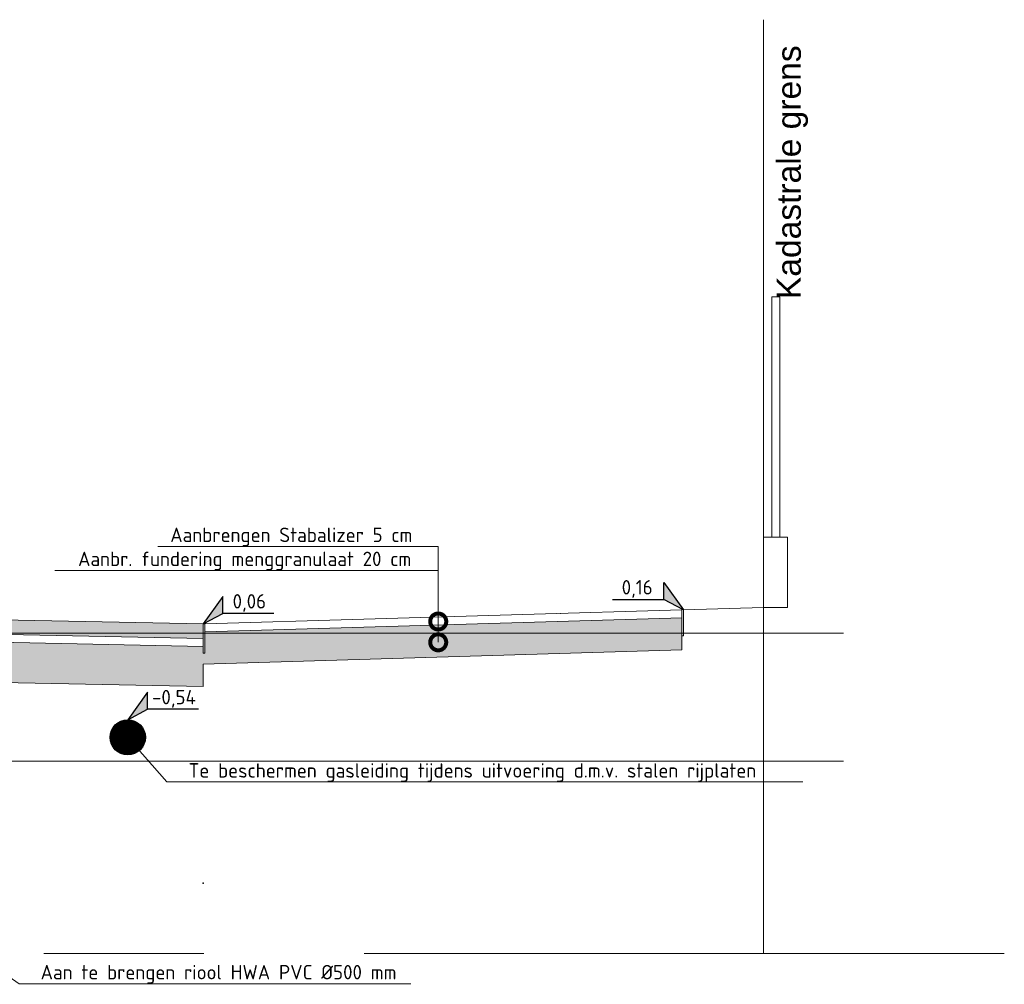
# Model space of a CAD drawing. Header units: metres. Extents: x 92403 to 95147, y 464428 to 465602.
# Tile 15 of 256: x 92439.06 to 92445.21, y 464968.42 to 464974.44. Entities that reach past the tile are written whole.
import ezdxf
from ezdxf import colors
from ezdxf.entities.mleader import LeaderData, LeaderLine
from ezdxf.enums import TextEntityAlignment as Align
from ezdxf.math import Vec2, Vec3

# ---------------------------------------------------------------- set-up
doc = ezdxf.new("R2010")
doc.units = ezdxf.units.M
for name, pattern in [('AL-NAP_LIJN', [15.25, 12, -1.5, 0.25, -1.5]), ('DASHED2', [0.375, 0.25, -0.125]), ('XX-AFBREEK', [7, 4, -1, 1, -1]), ('XX-PROJECTGRENS', [18, 12, -3, 0, -3])]:
    doc.linetypes.add(name, pattern=pattern)
doc.layers.get('0').update_dxf_attribs({"linetype": 'CONTINUOUS'})
for name, color, linetype, lineweight in [('00_VULLING', 255, 'CONTINUOUS', 5), ('B-RO-OG-BEBOUWING_MOLEN-G', 7, 'CONTINUOUS', 18), ('B-WE-VH-VERHARDING_FUNDERING-A-50', 252, 'CONTINUOUS', 18), ('N-WE-GR-GRAS-A', 62, 'CONTINUOUS', 18), ('N-WE-VH-VERHARDING_FUNDERING-A-50', 252, 'CONTINUOUS', 18), ('X-XX-AL-AFBREEKLIJN-G', 7, 'XX-AFBREEK', 18), ('X-XX-AL-DETAIL1-T18', 7, 'CONTINUOUS', 18), ('X-XX-AL-HOOGTELABEL-S', 7, 'CONTINUOUS', 25), ('X-XX-AL-NAP-G', 7, 'AL-NAP_LIJN', 18), ('X-XX-AL-RMB - profiel', 7, 'CONTINUOUS', 9)]:
    doc.layers.add(name, color=color, linetype=linetype, lineweight=lineweight)
doc.layers.add('N-RO-VH-VERHARDING_HALFVERHARDING_STABILIZER-A', color=7, linetype='DASHED2', lineweight=5, true_color=0xc2a07a)
doc.layers.add('N-WE-VH-VERHARDING_STRAATBAKSTEEN-DIK-ELLEBOOG-A', color=7, linetype='CONTINUOUS', lineweight=25, true_color=0xe1bfb7)
doc.styles.add('Leiden', font='isocp.shx')
doc.styles.add('NLCS-ISO', font='NLCS-ISO.ttf')
doc.styles.add('NLCS-ISO-M50-T18', font='NLCS-ISO.ttf', dxfattribs={"height": 0.09})

# ---------------------------------------------------------------- blocks, each defined once
blk = doc.blocks.new('SAL-HOOGTELABEL_02-SO')
for p, q in [((2.46, 3.44), (0, 0)), ((2.46, 1.31), (2.46, 3.44)), ((0, 0), (2.46, 1.31)), ((8.84, 1.31), (2.46, 1.31))]:
    blk.add_line(p, q)
blk.add_solid([(2.46, 3.44), (0, 0), (2.46, 1.31)])
at = {"style": 'NLCS-ISO'}
blk.add_attdef('...', text='', height=1.8, dxfattribs=at).set_placement((5.77, 2.62), align=Align.MIDDLE)
blk = doc.blocks.new('GAS')
at = {"color": 0, "linetype": 'ByBlock'}
blk.add_circle((0, -0.5), 0.5, dxfattribs=at)
at = {"layer": '00_VULLING', "color": 0, "lineweight": 0, "ltscale": 20, "const_width": 0.5, "flags": 128}
blk.add_lwpolyline([(-0.25, -0.5, 1), (0.25, -0.5, 1)], format="xyb", close=True, dxfattribs=at)
blk = doc.blocks.new('_DotSmall')
at = {"const_width": 0.5}
blk.add_lwpolyline([(-0.0625, 0, 1), (0.0625, 0, 1)], format="xyb", close=True, dxfattribs=at)

msp = doc.modelspace()

# ---------------------------------------------------------------- hatches: boundary and pattern name
at = {"layer": 'B-WE-VH-VERHARDING_FUNDERING-A-50'}
h = msp.add_hatch(dxfattribs=at)
h.set_pattern_fill('AVH-FUNDERING_GRANULAAT', color=256, scale=0.03, pattern_type=2)
h.set_pattern_definition([(0, (0.285, 0.192), (0, 0.3), [0, -0.3]), (0, (0.288, 0.087), (0, 0.3), [0, -0.3]), (0, (0.297, 0.249), (0, 0.3), [0, -0.3]), (338.1986, (0.141, 0.156), (0.900000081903, -0.29999997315), [0.0323109, -1.5832386]), (216.8699, (0.171, 0.144), (0.899999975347, 0.600000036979), [0.015, -1.485]), (130.6013, (0.159, 0.135), (1.5000001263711, -1.7999997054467), [0.0276585, -2.7382047]), (206.5651, (0.06, 0.099), (-0.299999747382, -0.30000039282), [0.0067083, -0.6641121]), (326.3099, (0.054, 0.096), (0.599999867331, -0.300000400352), [0.0108168, -1.0708488]), (108.4349, (0.063, 0.09), (-0.299999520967, 0.600000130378), [0.0094869, -0.9391965]), (225, (0.252, 0.069), (-5e-17, -0.30000009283), [0.0127278, -0.4115361]), (0, (0.243, 0.06), (0.3, 0.3), [0.018, -0.282]), (135, (0.261, 0.06), (-0.30000009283, 3e-17), [0.0127278, -0.4115361]), (251.5651, (0.216, 0.261), (0.299999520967, 0.600000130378), [0.0094869, -0.9391965]), (0, (0.213, 0.252), (0.3, 0.3), [0.015, -0.285]), (143.1301, (0.228, 0.252), (-0.899999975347, 0.600000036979), [0.015, -1.485]), (213.6901, (0.057, 0.264), (0.599999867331, 0.300000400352), [0.0108168, -1.0708488]), (341.5651, (0.048, 0.258), (-0.600000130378, 0.299999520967), [0.0189738, -0.9297096]), (126.8699, (0.066, 0.252), (0.600000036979, -0.899999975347), [0.015, -1.485]), (0, (0.144, 0.252), (0, 0.3), [0, -0.3]), (0, (0.063, 0.174), (0, 0.3), [0, -0.3]), (0, (0.147, 0.063), (0, 0.3), [0, -0.3]), (0, (0.228, 0.156), (0, 0.3), [0, -0.3]), (0, (0.141, 0.207), (0, 0.3), [0, -0.3]), (0, (0.075, 0.216), (0, 0.3), [0, -0.3]), (0, (0.102, 0.198), (0, 0.3), [0, -0.3]), (0, (0.09, 0.126), (0, 0.3), [0, -0.3]), (0, (0.018, 0.138), (0, 0.3), [0, -0.3]), (0, (0.021, 0.207), (0, 0.3), [0, -0.3]), (0, (0.012, 0.273), (0, 0.3), [0, -0.3]), (0, (0.105, 0.285), (0, 0.3), [0, -0.3]), (0, (0.171, 0.297), (0, 0.3), [0, -0.3]), (0, (0.276, 0.285), (0, 0.3), [0, -0.3]), (0, (0.204, 0.192), (0, 0.3), [0, -0.3]), (0, (0.174, 0.246), (0, 0.3), [0, -0.3]), (0, (0.198, 0.102), (0, 0.3), [0, -0.3]), (0, (0.108, 0.087), (0, 0.3), [0, -0.3]), (0, (0.198, 0.021), (0, 0.3), [0, -0.3]), (0, (0.099, 0.039), (0, 0.3), [0, -0.3]), (0, (0.003, 0.03), (0, 0.3), [0, -0.3]), (0, (0.039, 0.015), (0, 0.3), [0, -0.3]), (0, (0.042, 0.057), (0, 0.3), [0, -0.3]), (0, (0.243, 0.009), (0, 0.3), [0, -0.3]), (0, (0.279, 0.132), (0, 0.3), [0, -0.3]), (0, (0.264, 0.222), (0, 0.3), [0, -0.3]), (0, (0.126, 0.006), (0, 0.3), [0, -0.3])])
h.paths.add_polyline_path([(92440.204004, 464970.275572), (92440.204004, 464970.415253), (92443.19418, 464970.503176), (92443.19418, 464970.591975), (92443.19418, 464970.608538), (92440.213829, 464970.608538), (92440.213829, 464970.484116), (92440.204004, 464970.484116), (92440.204004, 464970.525622), (92436.734704, 464970.595008), (92433.264004, 464970.489387), (92433.264004, 464970.46095), (92433.264509, 464970.41595), (92433.069004, 464970.41595), (92432.819004, 464970.41595), (92432.764235, 464970.41595), (92432.764142, 464970.225778), (92436.735954, 464970.344933)])
h.paths.add_polyline_path([(92443.19418, 464970.608538), (92443.19418, 464970.703262), (92440.213829, 464970.615628), (92440.213829, 464970.608538)])
at = {"layer": 'N-RO-VH-VERHARDING_HALFVERHARDING_STABILIZER-A', "true_color": 0xb4aa6e, "transparency": 33554687}
h = msp.add_hatch(dxfattribs=at)
h.set_pattern_fill('AR-CONC', color=43, scale=0.005)
h.paths.add_polyline_path([(92443.19418, 464970.703262), (92443.19418, 464970.753284), (92440.213829, 464970.66565), (92440.213829, 464970.615628)])
at = {"layer": 'N-WE-VH-VERHARDING_STRAATBAKSTEEN-DIK-ELLEBOOG-A', "lineweight": 0, "ltscale": 1}
h = msp.add_hatch(color=256, dxfattribs=at)
h.dxf.hatch_style = 1
h.paths.add_polyline_path([(92436.734004, 464970.73505), (92433.264004, 464970.63095), (92433.264004, 464970.608538), (92435.518295, 464970.608538), (92436.734454, 464970.645023), (92438.558693, 464970.608538), (92440.204004, 464970.608538), (92440.204004, 464970.66565)])
h.paths.add_polyline_path([(92440.204004, 464970.575632), (92440.204004, 464970.608538), (92438.558693, 464970.608538)])

# ---------------------------------------------------------------- linework, layer by layer
msp.add_point((92440.204004, 464969.048088))
at = {"layer": 'B-RO-OG-BEBOUWING_MOLEN-G'}
msp.add_line((92440.204004, 464970.525622), (92436.734704, 464970.595008), dxfattribs=at)
at = {"layer": 'B-RO-OG-BEBOUWING_MOLEN-G', "flags": 128}
for points in [[(92440.204004, 464970.575632), (92436.734454, 464970.645023), (92433.264004, 464970.540909), (92433.264004, 464970.63095), (92436.734004, 464970.73505), (92440.204004, 464970.66565)], [(92443.204004, 464970.755355), (92443.19418, 464970.755355), (92443.19418, 464970.591975), (92443.204004, 464970.591975)], [(92440.213829, 464970.66565), (92440.204004, 464970.66565), (92440.204004, 464970.484116), (92440.213829, 464970.484116)]]:
    msp.add_lwpolyline(points, close=True, dxfattribs=at)
for points in [[(92440.213829, 464970.66565), (92443.19418, 464970.753284)], [(92440.215298, 464970.615671), (92443.195649, 464970.703305)], [(92443.19418, 464970.503176), (92440.204004, 464970.415253), (92440.204004, 464970.275572), (92436.735954, 464970.344933)]]:
    msp.add_lwpolyline(points, dxfattribs=at)
at = {"layer": 'N-WE-GR-GRAS-A', "flags": 128}
msp.add_lwpolyline([(92443.204004, 464970.753572), (92443.703934, 464970.768538)], dxfattribs=at)
at = {"layer": 'N-WE-VH-VERHARDING_FUNDERING-A-50'}
msp.add_line((92443.19418, 464970.591975), (92443.19418, 464970.503176), dxfattribs=at)
at = {"layer": 'X-XX-AL-AFBREEKLIJN-G', "color": 251, "flags": 128}
msp.add_lwpolyline([(92445.209068, 464968.608538), (92428.734004, 464968.608538)], dxfattribs=at)
at = {"layer": 'X-XX-AL-NAP-G', "color": 142, "flags": 128}
for points in [[(92444.204092, 464970.608538), (92427.632331, 464970.608538)], [(92444.204092, 464969.808538), (92427.632331, 464969.808538)]]:
    msp.add_lwpolyline(points, dxfattribs=at)
at = {"layer": 'X-XX-AL-RMB - profiel', "color": 150, "linetype": 'XX-PROJECTGRENS', "true_color": 0x0078f0, "flags": 128}
msp.add_lwpolyline([(92443.704092, 464968.608538), (92443.704092, 464974.438872)], dxfattribs=at)
at = {"layer": 'X-XX-AL-RMB - profiel', "flags": 128}
for points in [[(92443.755676, 464971.208538), (92443.755676, 464972.708538), (92443.805676, 464972.708538), (92443.805676, 464971.208538), (92443.755676, 464971.208538)], [(92443.704092, 464971.208538), (92443.854092, 464971.208538), (92443.854092, 464970.768538), (92443.704004, 464970.768538), (92443.704092, 464971.208538)]]:
    msp.add_lwpolyline(points, dxfattribs=at)

# ---------------------------------------------------------------- block references
at = {"color": 30, "lineweight": -3, "ltscale": 20, "xscale": 0.22, "yscale": 0.22, "zscale": 0.22}
msp.add_blockref('GAS', (92439.733011, 464970.067591), dxfattribs=at)
at = {"layer": 'X-XX-AL-HOOGTELABEL-S'}
ref = msp.add_blockref('SAL-HOOGTELABEL_02-SO', (92443.204004, 464970.753572), dxfattribs=dict(at, xscale=-0.05000000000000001, yscale=0.05000000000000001, zscale=0.05000000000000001))
ref.add_attrib('...', '0,16', dxfattribs={"layer": '0', "height": 0.09, "style": 'NLCS-ISO'}).set_placement((92442.915367, 464970.884335), align=Align.MIDDLE)
at = {"layer": 'X-XX-AL-HOOGTELABEL-S', "xscale": 0.05000000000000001, "yscale": 0.05000000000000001, "zscale": 0.05000000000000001}
for p, values in [((92440.204004, 464970.66565), {'...': '0,06'}), ((92439.733011, 464970.067591), {'...': '-0,54'})]:
    msp.add_blockref('SAL-HOOGTELABEL_02-SO', p, dxfattribs=at).add_auto_attribs(values)

# ---------------------------------------------------------------- texts
at = {"layer": 'X-XX-AL-RMB - profiel', "linetype": 'Continuous', "ltscale": 1, "insert": (92443.787807, 464976.694083), "char_height": 0.15, "attachment_point": 3, "rotation": 90, "style": 'Leiden'}
msp.add_mtext_dynamic_manual_height_columns('\\pxql;{\\fArial|b0|i0|c0|p34;\\C0;Kadastrale grens}', width=3.99958028, gutter_width=6.25, heights=[5.650079], dxfattribs=at)

# ---------------------------------------------------------------- leaders
at = {"layer": 'X-XX-AL-DETAIL1-T18'}
ml = msp.add_multileader_mtext('Standard', dxfattribs=at)
ml.set_content('{\\C256;Aanbr. straatlaag 5 cm }', color=10, style='NLCS-ISO-M50-T18')
ml.set_leader_properties(color=256, lineweight=-1)
ml.set_arrow_properties(name='DOTSMALL')
ml.build(insert=Vec2(0, 0))
ml.multileader.update_dxf_attribs({"text_left_attachment_type": 5, "text_right_attachment_type": 5, "dogleg_length": 0.09, "arrow_head_size": 0.2})
ctx = ml.context
ctx.base_point, ctx.char_height, ctx.arrow_head_size, ctx.landing_gap_size, ctx.plane_origin = Vec3(92436.698692, 464971.252811), 0.09, 0.2, 0.045, Vec3(92438.147692, 464970.59071)
ctx.left_attachment, ctx.right_attachment = 5, 5
notes = []
notes.append((ctx, [(0, (1, 1, 0), (92438.147692, 464971.252811), (-1, 0), 0.09, [(0, [(92438.147692, 464970.59246)], 0, [])])]))
ctx.mtext.insert, ctx.mtext.width, ctx.mtext.flow_direction = Vec3(92436.743692, 464971.369811), 4.0068021, 5
ml = msp.add_multileader_mtext('Standard', dxfattribs=at)
ml.set_content('{\\C256;Aanbrengen Stabalizer 5 cm}', color=10, style='NLCS-ISO-M50-T18')
ml.set_leader_properties(color=256, lineweight=-1)
ml.set_arrow_properties(name='DOTSMALL')
ml.build(insert=Vec2(0, 0))
ml.multileader.update_dxf_attribs({"text_left_attachment_type": 5, "text_right_attachment_type": 5, "dogleg_length": 0.09, "arrow_head_size": 0.2})
ctx = ml.context
ctx.base_point, ctx.char_height, ctx.arrow_head_size, ctx.landing_gap_size, ctx.plane_origin = Vec3(92439.953489, 464971.150085), 0.09, 0.2, 0.045, Vec3(92441.672489, 464970.487984)
ctx.left_attachment, ctx.right_attachment = 5, 5
notes.append((ctx, [(0, (1, 1, 0), (92441.672489, 464971.150085), (-1, 0), 0.09, [(0, [(92441.672489, 464970.681052)], 0, [])])]))
ctx.mtext.insert, ctx.mtext.flow_direction = Vec3(92439.998489, 464971.267085), 5
ml = msp.add_multileader_mtext('Standard', dxfattribs=at)
ml.set_content('{\\C256;Aanbr. fundering menggranulaat 20 cm}', color=10, style='NLCS-ISO-M50-T18')
ml.set_leader_properties(color=256, lineweight=-1)
ml.set_arrow_properties(name='DOTSMALL')
ml.build(insert=Vec2(0, 0))
ml.multileader.update_dxf_attribs({"text_left_attachment_type": 5, "text_right_attachment_type": 5, "dogleg_length": 0.09, "arrow_head_size": 0.2})
ctx = ml.context
ctx.base_point, ctx.char_height, ctx.arrow_head_size, ctx.landing_gap_size, ctx.plane_origin = Vec3(92439.377489, 464971.000085), 0.09, 0.2, 0.045, Vec3(92441.672489, 464970.337984)
ctx.left_attachment, ctx.right_attachment = 5, 5
notes.append((ctx, [(0, (1, 1, 0), (92441.672489, 464971.000085), (-1, 0), 0.09, [(0, [(92441.672489, 464970.551048)], 0, [])])]))
ctx.mtext.insert, ctx.mtext.flow_direction = Vec3(92439.422489, 464971.117085), 5
ml = msp.add_multileader_mtext('Standard', dxfattribs=at)
ml.set_content('{\\C256;Te beschermen gasleiding tijdens uitvoering d.m.v. stalen rijplaten}', color=10, style='NLCS-ISO-M50-T18')
ml.set_leader_properties(color=256, lineweight=-1)
ml.set_arrow_properties(name='DOTSMALL')
ml.build(insert=Vec2(0, 0))
ml.multileader.update_dxf_attribs({"text_left_attachment_type": 5, "text_right_attachment_type": 5, "dogleg_length": 0.09, "arrow_head_size": 0.2})
ctx = ml.context
ctx.base_point, ctx.char_height, ctx.arrow_head_size, ctx.landing_gap_size, ctx.plane_origin = Vec3(92440.067374, 464969.679243), 0.09, 0.2, 0.045, Vec3(92439.733011, 464970.857435)
ctx.left_attachment, ctx.right_attachment = 5, 5
notes.append((ctx, [(1, (1, 1, 0), (92439.977374, 464969.679243), (1, 0), 0.09, [(0, [(92439.733011, 464969.957591)], 0, [])])]))
ctx.mtext.insert, ctx.mtext.flow_direction = Vec3(92440.112374, 464969.796243), 5
ml = msp.add_multileader_mtext('Standard', dxfattribs=at)
ml.set_content('{\\C256;Aan te brengen riool HWA PVC %%C500 mm}', color=10, style='NLCS-ISO-M50-T18')
ml.set_leader_properties(color=256, lineweight=-1)
ml.set_arrow_properties(name='DOTSMALL')
ml.build(insert=Vec2(0, 0))
ml.multileader.update_dxf_attribs({"text_left_attachment_type": 5, "text_right_attachment_type": 5, "dogleg_length": 0.09, "arrow_head_size": 0.2})
ctx = ml.context
ctx.base_point, ctx.char_height, ctx.arrow_head_size, ctx.landing_gap_size, ctx.plane_origin = Vec3(92439.143478, 464968.419393), 0.09, 0.2, 0.045, Vec3(92437.976907, 464969.968382)
ctx.left_attachment, ctx.right_attachment = 5, 5
notes.append((ctx, [(1, (1, 1, 0), (92439.053478, 464968.419393), (1, 0), 0.09, [(0, [(92438.123011, 464969.068538)], 0, [])])]))
ctx.mtext.insert, ctx.mtext.width, ctx.mtext.flow_direction = Vec3(92439.188478, 464968.536393), 3.00834132, 5
for ctx, leaders in notes:
    for number, flags, end, landing, length, lines in leaders:
        leader = LeaderData()
        leader.index, (leader.has_last_leader_line, leader.has_dogleg_vector, leader.attachment_direction) = number, flags
        leader.last_leader_point, leader.dogleg_vector, leader.dogleg_length = Vec3(end), Vec3(landing), length
        for number, points, colour, breaks in lines:
            line = LeaderLine()
            line.index, line.vertices, line.color, line.breaks = number, Vec3.list(points), colors.encode_raw_color(colour), breaks
            leader.lines.append(line)
        ctx.leaders.append(leader)

doc.saveas('drawing.dxf')
